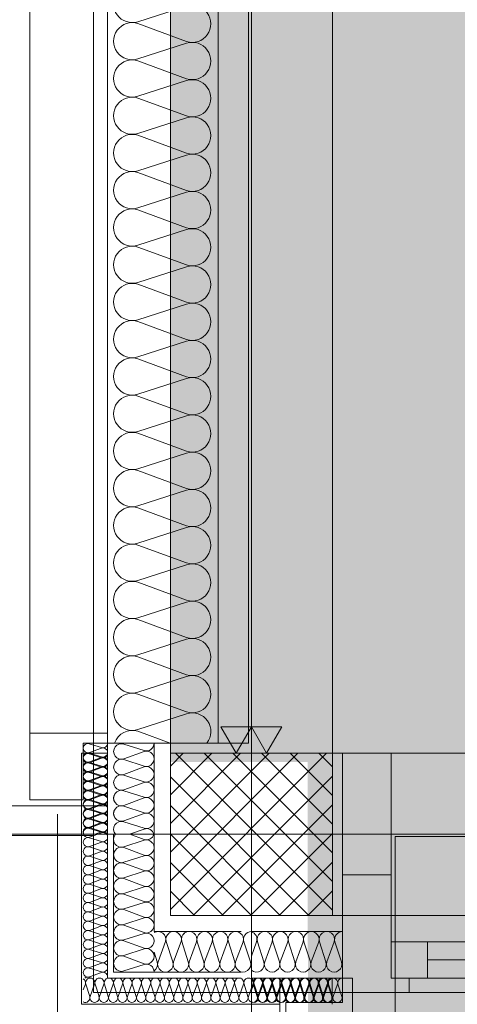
# Model space of a CAD drawing. Extents: x -620 to 300, y 62 to 1112.
# Tile 39 of 71: x 27 to 49, y 376 to 425. Entities that reach past the tile are written whole.
import ezdxf
from ezdxf.lldxf.tags import DXFTag

# ---------------------------------------------------------------- set-up
doc = ezdxf.new("R2010")
doc.units = 0
doc.layers.get('0').update_dxf_attribs({"lineweight": 13})
for name, color, linetype, lineweight, true_color in [('30 -33 Aussenwände- 3 Aussenstützen', 7, 'Continuous', 50, 0x0000dd), ('30 -33 Aussenwände- 7 Fassade_ Elemente', 7, 'Continuous', 9, 0x00aacc), ('30 -35 Decken- 1 Konstruktion-Träger- Stahlbeton', 7, 'grob-A06GA1998I', 13, 0x33aa00), ('70 -72 Beschriftung- 1 Beschriftung allgemein', 7, 'Continuous', 9, 0xff6633), ('70 -72 Beschriftung- 2 Beschriftung Bauteile', 7, 'Continuous', 9, 0x9999ff), ('iwb_Layout BA_Markierung', 7, 'Continuous', 9, 0xbadcdc), ('iwb_Schraffur_Unterzug', 7, 'Continuous', 5, 0xffffcc)]:
    doc.layers.add(name, color=color, linetype=linetype, lineweight=lineweight, true_color=true_color)
doc.layers.add('60- 61 allgemeine Ausstattung- 4 Terrassen', color=7, linetype='Continuous', lineweight=9)
doc.layers.add('70 -71 Achsen- 1 Gebäudeachsen', color=7, linetype='STRICHPUNKT2-A06GA19A8I', lineweight=18)
tags = doc.linetypes.add('grob-A06GA1998I', pattern=[14, 3, -8, 3]).pattern_tags.tags
tags[8:9] = [DXFTag(74, 4), DXFTag(75, 0), DXFTag(340, '0'), DXFTag(46, 0.0), DXFTag(50, 0.0), DXFTag(44, 0.0), DXFTag(45, 0.0)]
tags[6:7] = [DXFTag(74, 4), DXFTag(75, 0), DXFTag(340, '0'), DXFTag(46, 0.0), DXFTag(50, 0.0), DXFTag(44, 0.0), DXFTag(45, 0.0)]
tags[4:5] = [DXFTag(74, 4), DXFTag(75, 0), DXFTag(340, '0'), DXFTag(46, 0.0), DXFTag(50, 0.0), DXFTag(44, 0.0), DXFTag(45, 0.0)]
tags = doc.linetypes.add('STRICHPUNKT2-A06GA19A8I', pattern=[12.7, 6.35, -3.175, 0, -3.175]).pattern_tags.tags
tags[10:11] = [DXFTag(74, 4), DXFTag(75, 0), DXFTag(340, '0'), DXFTag(46, 0.0), DXFTag(50, 0.0), DXFTag(44, 0.0), DXFTag(45, 0.0)]
tags[8:9] = [DXFTag(74, 4), DXFTag(75, 0), DXFTag(340, '0'), DXFTag(46, 0.0), DXFTag(50, 0.0), DXFTag(44, 0.0), DXFTag(45, 0.0)]
tags[6:7] = [DXFTag(74, 4), DXFTag(75, 0), DXFTag(340, '0'), DXFTag(46, 0.0), DXFTag(50, 0.0), DXFTag(44, 0.0), DXFTag(45, 0.0)]
tags[4:5] = [DXFTag(74, 4), DXFTag(75, 0), DXFTag(340, '0'), DXFTag(46, 0.0), DXFTag(50, 0.0), DXFTag(44, 0.0), DXFTag(45, 0.0)]

# ---------------------------------------------------------------- blocks, each defined once
blk = doc.blocks.new('Polygon-A06GA1938I')
at = {"color": 0, "linetype": 'ByBlock', "lineweight": -2, "ltscale": 0.13}
blk.add_solid([(41.663, 86.61), (41.495, 1083.814), (76.501, 86.518), (76.501, 1083.814)], dxfattribs=at)
blk = doc.blocks.new('Referenz-A06GA19C8I')
at = {"layer": '30 -33 Aussenwände- 3 Aussenstützen', "color": 0, "lineweight": -2}
for p, q in [((34.824, 387.972), (35.465, 388.614)), ((34.824, 386.558), (36.879, 388.614)), ((34.824, 385.144), (38.294, 388.614)), ((34.824, 383.729), (39.708, 388.614)), ((34.824, 382.315), (41.122, 388.614)), ((34.824, 380.901), (42.536, 388.614)), ((35.082, 388.614), (42.824, 380.871)), ((36.496, 388.614), (42.824, 382.286)), ((37.91, 388.614), (42.824, 383.7)), ((39.324, 388.614), (42.824, 385.114)), ((40.738, 388.614), (42.824, 386.528)), ((42.153, 388.614), (42.824, 387.943)), ((34.824, 387.457), (41.667, 380.614)), ((35.95, 380.614), (42.824, 387.487)), ((34.824, 386.043), (40.253, 380.614)), ((37.365, 380.614), (42.824, 386.073)), ((38.824, 385.614), (38.824, 383.614)), ((34.824, 384.629), (38.839, 380.614)), ((37.824, 384.614), (39.824, 384.614)), ((38.779, 380.614), (42.824, 384.658)), ((34.824, 383.215), (37.425, 380.614)), ((40.193, 380.614), (42.824, 383.244)), ((34.824, 381.8), (36.011, 380.614)), ((41.607, 380.614), (42.824, 381.83))]:
    blk.add_line(p, q, dxfattribs=at)
at = {"layer": '30 -33 Aussenwände- 3 Aussenstützen', "color": 0, "linetype": 'Continuous', "lineweight": -2, "ltscale": 0.13}
for p, q in [((42.824, 388.614), (34.824, 388.614)), ((34.824, 388.614), (34.824, 380.614)), ((42.824, 380.614), (42.824, 388.614)), ((34.824, 380.614), (42.824, 380.614))]:
    blk.add_line(p, q, dxfattribs=at)
at = {"layer": '30 -33 Aussenwände- 7 Fassade_ Elemente', "color": 0, "linetype": 'Continuous', "lineweight": -2, "ltscale": 0.13}
for p, q in [((31.024, 376.814), (31.024, 601.814)), ((31.724, 384.614), (31.724, 549.614)), ((37.184, 545.114), (37.184, 389.114)), ((38.684, 389.114), (38.684, 545.114)), ((27.884, 389.614), (27.884, 544.614)), ((31.724, 544.614), (31.724, 389.614)), ((33.224, 424.722), (35.624, 425.494)), ((35.624, 423.745), (33.224, 424.632)), ((33.224, 422.884), (35.624, 423.655)), ((35.624, 421.907), (33.224, 422.794)), ((33.224, 421.045), (35.624, 421.817)), ((35.624, 420.068), (33.224, 420.955)), ((33.224, 419.207), (35.624, 419.978)), ((35.624, 418.229), (33.224, 419.117)), ((33.224, 417.368), (35.624, 418.139)), ((35.624, 416.391), (33.224, 417.278)), ((33.224, 415.53), (35.624, 416.301)), ((35.624, 414.552), (33.224, 415.44)), ((33.224, 413.691), (35.624, 414.462)), ((35.624, 412.714), (33.224, 413.601)), ((33.224, 411.853), (35.624, 412.624)), ((35.624, 410.875), (33.224, 411.763)), ((33.224, 410.014), (35.624, 410.785)), ((35.624, 409.037), (33.224, 409.924)), ((33.224, 408.175), (35.624, 408.947)), ((35.624, 407.198), (33.224, 408.085)), ((33.224, 406.337), (35.624, 407.108)), ((35.624, 405.36), (33.224, 406.247)), ((33.224, 404.498), (35.624, 405.27)), ((35.624, 403.521), (33.224, 404.408)), ((33.224, 402.66), (35.624, 403.431)), ((35.624, 401.683), (33.224, 402.57)), ((33.224, 400.821), (35.624, 401.593)), ((35.624, 399.844), (33.224, 400.731)), ((33.224, 398.983), (35.624, 399.754)), ((35.624, 398.006), (33.224, 398.893)), ((33.224, 397.144), (35.624, 397.916)), ((35.624, 396.167), (33.224, 397.054)), ((33.224, 395.306), (35.624, 396.077)), ((35.624, 394.329), (33.224, 395.216)), ((33.224, 393.467), (35.624, 394.239)), ((35.624, 392.49), (33.224, 393.377)), ((33.224, 391.629), (35.624, 392.4)), ((35.624, 390.652), (33.224, 391.539)), ((33.224, 389.79), (35.624, 390.562)), ((31.724, 389.614), (27.884, 389.614)), ((27.884, 386.314), (27.884, 389.614)), ((31.724, 389.614), (31.724, 389.114)), ((33.224, 389.7), (34.81, 389.114)), ((31.724, 389.114), (30.524, 389.114)), ((30.524, 389.114), (30.524, 386.314)), ((31.424, 388.892), (30.823, 389.084)), ((30.824, 388.647), (31.424, 388.869)), ((31.724, 386.014), (31.724, 389.114)), ((31.724, 389.114), (38.684, 389.114)), ((31.724, 389.114), (34.024, 389.114)), ((31.724, 384.614), (31.724, 389.114)), ((33.524, 388.744), (32.524, 389.065)), ((34.024, 389.114), (34.024, 384.614)), ((37.184, 389.114), (34.024, 389.114)), ((30.444, 376.234), (30.444, 388.614)), ((30.444, 388.614), (31.724, 388.614)), ((30.444, 388.614), (31.724, 388.614)), ((31.424, 388.432), (30.824, 388.625)), ((31.424, 388.392), (30.824, 388.585)), ((30.824, 388.187), (31.424, 388.41)), ((30.824, 388.148), (31.424, 388.369)), ((32.524, 388.337), (33.524, 388.707)), ((33.524, 387.978), (32.524, 388.299)), ((43.324, 382.614), (43.324, 388.614)), ((43.324, 388.614), (45.724, 388.614)), ((43.324, 388.614), (43.324, 377.514)), ((74.639, 388.614), (43.324, 388.614)), ((45.724, 388.614), (45.724, 382.614)), ((31.424, 387.973), (30.824, 388.165)), ((31.424, 387.932), (30.824, 388.125)), ((30.824, 387.728), (31.424, 387.95)), ((30.824, 387.688), (31.424, 387.91)), ((32.524, 387.571), (33.524, 387.94)), ((31.425, 387.513), (30.824, 387.705)), ((31.424, 387.473), (30.824, 387.665)), ((30.824, 387.228), (31.424, 387.45)), ((30.825, 387.268), (31.425, 387.49)), ((33.524, 387.212), (32.524, 387.533)), ((31.424, 387.013), (30.824, 387.206)), ((30.824, 386.769), (31.424, 386.99)), ((31.425, 387.053), (30.825, 387.246)), ((30.825, 386.808), (31.425, 387.031)), ((32.524, 386.805), (33.524, 387.174)), ((31.424, 386.553), (30.824, 386.746)), ((30.824, 386.309), (31.424, 386.531)), ((31.425, 386.594), (30.825, 386.786)), ((30.826, 386.349), (31.425, 386.571)), ((33.524, 386.446), (32.524, 386.767)), ((32.524, 386.039), (33.524, 386.408)), ((26.884, 386.014), (31.724, 386.014)), ((30.524, 386.314), (27.884, 386.314)), ((31.424, 386.094), (30.824, 386.287)), ((30.824, 385.849), (31.424, 386.071)), ((31.426, 386.134), (30.826, 386.326)), ((30.826, 385.889), (31.426, 386.111)), ((31.426, 385.674), (30.826, 385.867)), ((33.524, 385.68), (32.524, 386.001)), ((31.424, 385.634), (30.824, 385.827)), ((30.824, 385.39), (31.424, 385.612)), ((30.826, 385.43), (31.426, 385.652)), ((31.426, 385.215), (30.826, 385.407)), ((32.524, 385.273), (33.524, 385.642)), ((38.824, 383.614), (38.824, 385.614)), ((31.424, 385.174), (30.824, 385.367)), ((30.824, 384.93), (31.424, 385.152)), ((31.424, 384.715), (30.824, 384.908)), ((30.827, 384.97), (31.426, 385.192)), ((31.427, 384.755), (30.827, 384.947)), ((33.524, 384.914), (32.524, 385.235)), ((30.824, 384.471), (31.424, 384.692)), ((31.424, 384.255), (30.824, 384.448)), ((31.427, 384.733), (31.105, 384.613)), ((31.724, 377.519), (31.724, 384.614)), ((32.024, 377.818), (32.024, 384.614)), ((33.524, 384.876), (32.813, 384.614)), ((33.524, 384.356), (32.828, 384.614)), ((34.024, 379.817), (34.024, 384.614)), ((37.824, 384.614), (39.824, 384.614)), ((30.824, 384.011), (31.424, 384.233)), ((31.424, 383.796), (30.824, 383.988)), ((33.524, 384.319), (32.524, 383.998)), ((32.524, 383.96), (33.524, 383.59)), ((30.824, 383.551), (31.424, 383.773)), ((31.424, 383.336), (30.824, 383.529)), ((33.524, 383.553), (32.524, 383.232)), ((30.824, 383.092), (31.424, 383.313)), ((31.424, 382.876), (30.824, 383.069)), ((32.524, 383.194), (33.524, 382.824)), ((30.824, 382.632), (31.424, 382.854)), ((31.424, 382.417), (30.824, 382.609)), ((33.524, 382.787), (32.524, 382.465)), ((43.324, 382.614), (43.324, 376.814)), ((45.724, 382.614), (43.324, 382.614)), ((43.324, 382.614), (43.324, 376.814)), ((45.724, 382.614), (43.324, 382.614)), ((45.724, 377.514), (45.724, 382.614)), ((45.724, 377.514), (45.724, 382.614)), ((30.824, 382.172), (31.424, 382.394)), ((31.424, 381.957), (30.824, 382.15)), ((32.524, 382.428), (33.524, 382.058)), ((33.524, 382.021), (32.524, 381.699)), ((30.824, 381.713), (31.424, 381.935)), ((31.424, 381.497), (30.824, 381.69)), ((32.524, 381.662), (33.524, 381.292)), ((30.824, 381.253), (31.424, 381.475)), ((31.424, 381.038), (30.824, 381.231)), ((30.824, 380.793), (31.424, 381.015)), ((33.524, 381.255), (32.524, 380.933)), ((31.424, 380.578), (30.824, 380.771)), ((30.824, 380.334), (31.424, 380.556)), ((32.524, 380.896), (33.524, 380.526)), ((31.424, 380.118), (30.824, 380.311)), ((30.824, 379.874), (31.424, 380.096)), ((33.524, 380.489), (32.524, 380.167)), ((32.524, 380.13), (33.524, 379.76)), ((31.424, 379.659), (30.824, 379.852)), ((30.824, 379.415), (31.424, 379.636)), ((33.524, 379.723), (32.524, 379.401)), ((38.324, 379.814), (34.024, 379.817)), ((43.324, 379.814), (38.824, 379.814)), ((43.324, 377.514), (43.324, 379.814)), ((31.424, 379.199), (30.824, 379.392)), ((30.824, 378.955), (31.424, 379.177)), ((32.524, 379.364), (33.524, 378.994)), ((34.216, 378.317), (34.587, 379.316)), ((34.624, 379.316), (34.945, 378.316)), ((34.982, 378.316), (35.353, 379.316)), ((35.39, 379.316), (35.711, 378.316)), ((35.748, 378.316), (36.119, 379.315)), ((36.156, 379.315), (36.477, 378.315)), ((36.514, 378.315), (36.885, 379.315)), ((36.922, 379.315), (37.243, 378.314)), ((37.281, 378.314), (37.651, 379.314)), ((37.688, 379.314), (38.009, 378.314)), ((38.047, 378.314), (38.417, 379.314)), ((38.454, 379.314), (38.775, 378.313)), ((39.086, 379.314), (38.824, 378.603)), ((39.124, 379.314), (39.445, 378.314)), ((39.483, 378.314), (39.852, 379.314)), ((39.89, 379.314), (40.211, 378.314)), ((40.249, 378.314), (40.618, 379.314)), ((40.656, 379.314), (40.977, 378.314)), ((41.015, 378.314), (41.385, 379.314)), ((41.422, 379.314), (41.743, 378.314)), ((41.781, 378.314), (42.151, 379.314)), ((42.188, 379.314), (42.509, 378.314)), ((42.547, 378.314), (42.917, 379.314)), ((42.954, 379.314), (43.275, 378.314)), ((45.724, 377.514), (45.724, 379.314)), ((45.724, 377.514), (45.724, 379.314)), ((45.724, 379.314), (47.524, 379.314)), ((45.724, 379.314), (70.124, 379.314)), ((47.524, 379.314), (47.524, 377.514)), ((31.424, 378.74), (30.824, 378.932)), ((30.824, 378.495), (31.424, 378.717)), ((33.524, 378.957), (32.524, 378.635)), ((32.524, 378.598), (33.524, 378.228)), ((34.023, 378.803), (34.179, 378.317)), ((31.424, 378.28), (30.824, 378.473)), ((30.824, 378.036), (31.424, 378.257)), ((33.524, 378.191), (32.524, 377.869)), ((68.524, 378.414), (47.524, 378.414)), ((31.424, 377.82), (30.824, 378.013)), ((30.824, 377.576), (31.424, 377.798)), ((38.322, 377.814), (32.024, 377.818)), ((30.626, 377.217), (30.524, 376.941)), ((30.648, 377.217), (30.841, 376.617)), ((30.948, 377.514), (30.824, 377.554)), ((30.864, 376.617), (31.085, 377.217)), ((31.108, 377.217), (31.301, 376.617)), ((31.323, 376.617), (31.545, 377.217)), ((31.567, 377.217), (31.76, 376.617)), ((38.322, 377.514), (31.724, 377.519)), ((31.783, 376.617), (32.005, 377.217)), ((32.027, 377.217), (32.22, 376.617)), ((32.242, 376.617), (32.464, 377.217)), ((32.487, 377.217), (32.68, 376.617)), ((32.702, 376.617), (32.924, 377.217)), ((32.946, 377.217), (33.139, 376.617)), ((33.162, 376.617), (33.384, 377.217)), ((33.406, 377.217), (33.599, 376.617)), ((33.621, 376.617), (33.843, 377.217)), ((33.866, 377.217), (34.058, 376.617)), ((34.081, 376.617), (34.303, 377.217)), ((34.325, 377.217), (34.518, 376.617)), ((34.541, 376.617), (34.762, 377.217)), ((34.785, 377.217), (34.978, 376.617)), ((35, 376.617), (35.222, 377.217)), ((35.245, 377.217), (35.437, 376.617)), ((35.46, 376.617), (35.682, 377.217)), ((35.704, 377.217), (35.897, 376.617)), ((35.92, 376.617), (36.141, 377.217)), ((36.164, 377.217), (36.357, 376.617)), ((36.379, 376.617), (36.601, 377.217)), ((36.623, 377.217), (36.816, 376.617)), ((36.839, 376.617), (37.061, 377.217)), ((37.083, 377.217), (37.276, 376.617)), ((37.298, 376.617), (37.52, 377.217)), ((37.543, 377.217), (37.736, 376.617)), ((37.758, 376.617), (37.98, 377.217)), ((38.002, 377.217), (38.195, 376.617)), ((38.218, 376.617), (38.439, 377.217)), ((38.462, 377.217), (38.655, 376.617)), ((38.677, 376.617), (38.899, 377.217)), ((38.943, 377.217), (38.823, 376.895)), ((38.824, 377.514), (43.324, 377.514)), ((38.922, 377.217), (39.114, 376.617)), ((38.965, 377.217), (39.158, 376.617)), ((39.137, 376.617), (39.359, 377.217)), ((39.18, 376.616), (39.402, 377.216)), ((39.381, 377.217), (39.574, 376.617)), ((39.425, 377.216), (39.617, 376.616)), ((39.597, 376.617), (39.818, 377.217)), ((39.64, 376.616), (39.862, 377.216)), ((39.841, 377.217), (40.034, 376.617)), ((39.884, 377.216), (40.077, 376.616)), ((40.056, 376.617), (40.278, 377.217)), ((40.099, 376.616), (40.322, 377.216)), ((43.324, 377.514), (40.224, 377.514)), ((40.224, 377.514), (40.224, 372.674)), ((40.301, 377.217), (40.493, 376.617)), ((40.344, 377.216), (40.536, 376.615)), ((40.516, 376.617), (40.738, 377.217)), ((40.559, 376.615), (40.781, 377.215)), ((40.76, 377.217), (40.953, 376.617)), ((40.804, 377.215), (40.996, 376.615)), ((40.975, 376.617), (41.197, 377.217)), ((41.019, 376.615), (41.241, 377.215)), ((41.22, 377.217), (41.413, 376.617)), ((41.263, 377.215), (41.456, 376.615)), ((41.435, 376.617), (41.657, 377.217)), ((41.478, 376.615), (41.7, 377.215)), ((41.679, 377.217), (41.872, 376.617)), ((41.723, 377.215), (41.915, 376.614)), ((41.895, 376.617), (42.117, 377.217)), ((41.938, 376.614), (42.16, 377.214)), ((42.139, 377.217), (42.332, 376.617)), ((42.183, 377.214), (42.375, 376.614)), ((42.354, 376.617), (42.576, 377.217)), ((42.397, 376.614), (42.62, 377.214)), ((42.599, 377.217), (42.791, 376.617)), ((42.642, 377.214), (42.835, 376.614)), ((42.82, 377.517), (42.82, 376.237)), ((42.857, 376.614), (43.079, 377.214)), ((43.102, 377.213), (43.294, 376.613)), ((43.324, 377.514), (43.324, 376.314)), ((43.824, 377.514), (43.324, 377.514)), ((43.824, 373.674), (43.824, 377.514)), ((46.624, 377.514), (45.724, 377.514)), ((70.124, 377.514), (45.724, 377.514)), ((47.524, 377.514), (45.724, 377.514)), ((46.624, 377.514), (45.724, 377.514)), ((46.624, 376.814), (46.624, 377.514)), ((46.624, 376.814), (46.624, 377.514)), ((74.639, 376.814), (31.024, 376.814)), ((43.324, 376.814), (46.624, 376.814)), ((43.324, 376.814), (46.624, 376.814)), ((40.224, 376.234), (30.444, 376.234)), ((43.324, 376.314), (40.524, 376.314)), ((40.524, 376.314), (40.524, 373.674))]:
    blk.add_line(p, q, dxfattribs=at)
at = {"layer": '30 -33 Aussenwände- 7 Fassade_ Elemente', "color": 0, "lineweight": -2}
for p, q in [((70.124, 384.514), (45.924, 384.514)), ((45.924, 384.514), (45.924, 379.314)), ((47.524, 379.314), (45.924, 379.314)), ((45.924, 379.314), (45.924, 377.514)), ((47.524, 379.314), (47.524, 377.514)), ((47.524, 379.314), (68.524, 379.314)), ((47.524, 378.414), (68.524, 378.414)), ((45.924, 375.514), (45.924, 377.514)), ((45.924, 377.514), (47.524, 377.514)), ((68.524, 377.514), (47.524, 377.514))]:
    blk.add_line(p, q, dxfattribs=at)
at = {"layer": '30 -33 Aussenwände- 7 Fassade_ Elemente', "color": 0, "linetype": 'Continuous', "lineweight": -2, "ltscale": 0.13}
for centre, major_axis, end_param in [((32.942, 425.597), (0.282, 0.874), 3.764652), ((35.906, 424.619), (-0.282, -0.874), 3.765224), ((32.942, 423.758), (0.282, 0.874), 3.764652), ((35.906, 422.781), (-0.282, -0.874), 3.765224), ((32.942, 421.919), (0.282, 0.874), 3.764652), ((35.906, 420.942), (-0.282, -0.874), 3.765224), ((32.942, 420.081), (0.282, 0.874), 3.764652), ((35.906, 419.104), (-0.282, -0.874), 3.765224), ((32.942, 418.242), (0.282, 0.874), 3.764652), ((35.906, 417.265), (-0.282, -0.874), 3.765224), ((32.942, 416.404), (0.282, 0.874), 3.764652), ((35.906, 415.427), (-0.282, -0.874), 3.765224), ((32.942, 414.565), (0.282, 0.874), 3.764652), ((35.906, 413.588), (-0.282, -0.874), 3.765224), ((32.942, 412.727), (0.282, 0.874), 3.764652), ((35.906, 411.75), (-0.282, -0.874), 3.765224), ((32.942, 410.888), (0.282, 0.874), 3.764652), ((35.906, 409.911), (-0.282, -0.874), 3.765224), ((32.942, 409.05), (0.282, 0.874), 3.764652), ((35.906, 408.073), (-0.282, -0.874), 3.765224), ((32.942, 407.211), (0.282, 0.874), 3.764652), ((35.906, 406.234), (-0.282, -0.874), 3.765224), ((32.942, 405.373), (0.282, 0.874), 3.764652), ((35.906, 404.395), (-0.282, -0.874), 3.765224), ((32.942, 403.534), (0.282, 0.874), 3.764652), ((35.906, 402.557), (-0.282, -0.874), 3.765224), ((32.942, 401.696), (0.282, 0.874), 3.764652), ((35.906, 400.718), (-0.282, -0.874), 3.765224), ((32.942, 399.857), (0.282, 0.874), 3.764652), ((35.906, 398.88), (-0.282, -0.874), 3.765224), ((32.942, 398.019), (0.282, 0.874), 3.764652), ((35.906, 397.041), (-0.282, -0.874), 3.765224), ((32.942, 396.18), (0.282, 0.874), 3.764652), ((35.906, 395.203), (-0.282, -0.874), 3.765224), ((32.942, 394.342), (0.282, 0.874), 3.764652), ((32.942, 394.342), (0.282, 0.874), 1.254884), ((32.942, 394.342), (-0.744, 0.539), 1.254884), ((35.906, 393.364), (-0.282, -0.874), 3.765224), ((35.906, 393.364), (0.744, 0.539), 1.255075), ((32.942, 394.342), (-0.744, -0.539), 1.254884), ((35.906, 393.364), (0.744, -0.539), 1.255075), ((32.942, 392.503), (0.282, 0.874), 3.764652), ((32.942, 392.503), (0.282, 0.874), 1.254884), ((32.942, 392.503), (-0.744, 0.539), 1.254884), ((35.906, 393.364), (-0.282, -0.874), 1.255075), ((35.906, 391.526), (-0.282, -0.874), 3.765224), ((35.906, 391.526), (0.744, 0.539), 1.255075), ((32.942, 392.503), (-0.744, -0.539), 1.254884), ((35.906, 391.526), (0.744, -0.539), 1.255075), ((32.942, 390.664), (0.282, 0.874), 1.254884), ((32.942, 390.664), (-0.744, 0.539), 1.254884), ((35.906, 391.526), (-0.282, -0.874), 1.255075), ((35.906, 389.687), (0.717, -0.574), 2.557098), ((32.942, 388.826), (0.282, 0.874), 1.563745), ((32.942, 390.664), (-0.744, -0.539), 1.254884), ((30.753, 388.866), (0.07, 0.219), 3.765224), ((31.494, 389.11), (-0.07, -0.219), 1.896254), ((31.494, 388.651), (-0.07, -0.219), 3.764652), ((32.406, 388.701), (0.117, 0.364), 3.765224), ((33.641, 389.108), (-0.117, -0.364), 1.896254), ((30.754, 388.406), (0.07, 0.219), 3.765224), ((30.753, 388.366), (0.07, 0.219), 3.765224), ((31.494, 388.61), (-0.07, -0.219), 1.896254), ((31.494, 388.191), (-0.07, -0.219), 3.764652), ((31.494, 388.151), (-0.07, -0.219), 3.764652), ((32.406, 387.935), (0.117, 0.364), 3.765224), ((33.641, 388.342), (-0.117, -0.364), 3.764652), ((30.753, 387.906), (0.07, 0.219), 3.765224), ((30.754, 387.946), (0.07, 0.219), 3.765224), ((31.495, 387.732), (-0.07, -0.219), 3.764652), ((31.494, 387.691), (-0.07, -0.219), 3.764652), ((33.641, 387.576), (-0.117, -0.364), 3.764652), ((30.753, 387.447), (0.07, 0.219), 3.765224), ((30.754, 387.487), (0.07, 0.219), 3.765224), ((31.494, 387.232), (-0.07, -0.219), 3.764652), ((31.495, 387.272), (-0.07, -0.219), 3.764652), ((32.406, 387.169), (0.117, 0.364), 3.765224), ((30.753, 386.987), (0.07, 0.219), 3.765224), ((30.755, 387.027), (0.07, 0.219), 3.765224), ((31.494, 386.772), (-0.07, -0.219), 3.764652), ((31.496, 386.812), (-0.07, -0.219), 3.764652), ((33.641, 386.81), (-0.117, -0.364), 3.764652), ((33.641, 386.81), (0.31, 0.225), 1.254884), ((33.641, 386.81), (0.31, -0.225), 1.254884), ((30.753, 386.528), (0.07, 0.219), 3.765224), ((30.755, 386.567), (0.07, 0.219), 3.765224), ((30.755, 386.108), (0.07, 0.219), 3.765224), ((31.494, 386.312), (-0.07, -0.219), 3.764652), ((31.496, 386.353), (-0.07, -0.219), 3.764652), ((32.406, 386.403), (0.117, 0.364), 3.765224), ((32.406, 386.403), (-0.31, 0.225), 1.255075), ((32.406, 386.403), (0.117, 0.364), 1.255075), ((33.641, 386.81), (-0.117, -0.364), 1.254884), ((33.641, 386.044), (0.31, 0.225), 1.254884), ((33.641, 386.044), (-0.117, -0.364), 3.764652), ((30.753, 386.068), (0.07, 0.219), 3.765224), ((30.756, 385.648), (0.07, 0.219), 3.765224), ((30.756, 385.648), (0.07, 0.219), 1.255075), ((31.494, 385.853), (-0.07, -0.219), 3.764652), ((31.496, 385.893), (-0.07, -0.219), 3.764652), ((31.496, 385.893), (0.186, 0.135), 1.254884), ((31.496, 385.893), (0.186, -0.135), 1.254884), ((32.406, 385.637), (0.117, 0.364), 3.765224), ((32.406, 385.637), (-0.31, 0.225), 1.255075), ((32.406, 386.403), (-0.31, -0.225), 1.255075), ((32.406, 385.637), (0.117, 0.364), 1.255075), ((33.641, 386.044), (0.31, -0.225), 1.254884), ((30.753, 385.608), (0.07, 0.219), 3.765224), ((30.753, 385.149), (0.07, 0.219), 3.765224), ((30.756, 385.648), (-0.186, 0.135), 1.255075), ((30.756, 385.188), (0.07, 0.219), 3.765224), ((30.756, 385.648), (-0.186, -0.135), 1.255075), ((30.756, 385.188), (0.07, 0.219), 1.255075), ((31.494, 385.393), (-0.07, -0.219), 3.764652), ((31.496, 385.893), (-0.07, -0.219), 1.254884), ((31.497, 385.433), (-0.07, -0.219), 3.764652), ((31.497, 385.433), (0.186, 0.135), 1.254884), ((31.497, 385.433), (0.186, -0.135), 1.254884), ((32.406, 385.637), (-0.31, -0.225), 1.255075), ((33.641, 386.044), (-0.117, -0.364), 1.254884), ((33.641, 385.278), (0.31, 0.225), 1.254884), ((33.641, 385.278), (0.31, -0.225), 1.254884), ((30.753, 384.689), (0.07, 0.219), 3.765224), ((30.756, 384.729), (0.07, 0.219), 2.411197), ((30.756, 385.188), (-0.186, 0.135), 1.255075), ((30.756, 385.188), (-0.186, -0.135), 1.255075), ((31.494, 384.933), (-0.07, -0.219), 3.764652), ((31.497, 385.433), (-0.07, -0.219), 1.254884), ((31.497, 384.974), (0.186, 0.135), 1.254884), ((31.497, 384.974), (0.186, -0.135), 1.254884), ((32.406, 384.871), (0.117, 0.364), 2.619647), ((33.641, 385.278), (-0.117, -0.364), 1.254884), ((33.641, 384.512), (0.369, 0.102), 1.613483), ((30.753, 384.229), (0.07, 0.219), 3.765224), ((31.494, 384.474), (-0.07, -0.219), 3.764652), ((31.497, 384.974), (-0.07, -0.219), 1.254884), ((31.497, 384.514), (0.207, 0.1), 1.434048), ((32.406, 384.362), (-0.288, 0.252), 2.600578), ((33.641, 384.721), (-0.117, -0.364), 1.598679), ((30.753, 383.77), (0.07, 0.219), 3.765224), ((31.494, 384.014), (-0.07, -0.219), 3.764652), ((32.406, 383.596), (0.117, 0.364), 3.765224), ((32.406, 383.596), (0.117, 0.364), 1.255075), ((33.641, 383.955), (0.31, 0.225), 1.254884), ((33.641, 383.955), (0.31, -0.225), 1.254884), ((30.753, 383.31), (0.07, 0.219), 3.765224), ((31.494, 383.554), (-0.07, -0.219), 3.764652), ((32.406, 383.596), (-0.31, 0.225), 1.255075), ((33.641, 383.955), (-0.117, -0.364), 1.254884), ((33.641, 383.189), (0.31, 0.225), 1.254884), ((33.641, 383.189), (-0.117, -0.364), 3.764652), ((30.753, 382.851), (0.07, 0.219), 3.765224), ((31.494, 383.095), (-0.07, -0.219), 3.764652), ((32.406, 382.83), (0.117, 0.364), 3.765224), ((32.406, 382.83), (-0.31, 0.225), 1.255075), ((32.406, 383.596), (-0.31, -0.225), 1.255075), ((32.406, 382.83), (0.117, 0.364), 1.255075), ((33.641, 383.189), (-0.117, -0.364), 1.254884), ((33.641, 383.189), (0.31, -0.225), 1.254884), ((30.753, 382.391), (0.07, 0.219), 3.765224), ((31.494, 382.635), (-0.07, -0.219), 3.764652), ((32.406, 382.064), (0.117, 0.364), 3.765224), ((32.406, 382.83), (-0.31, -0.225), 1.255075), ((33.641, 382.423), (-0.117, -0.364), 3.764652), ((33.641, 382.423), (0.31, 0.225), 1.254884), ((33.641, 382.423), (0.31, -0.225), 1.254884), ((30.753, 381.931), (0.07, 0.219), 3.765224), ((31.494, 382.176), (-0.07, -0.219), 3.764652), ((33.641, 382.423), (-0.117, -0.364), 1.254884), ((33.641, 381.657), (-0.117, -0.364), 3.764652), ((30.753, 381.472), (0.07, 0.219), 3.765224), ((31.494, 381.716), (-0.07, -0.219), 3.764652), ((31.494, 381.256), (-0.07, -0.219), 3.764652), ((32.406, 381.298), (0.117, 0.364), 3.765224), ((30.753, 381.012), (0.07, 0.219), 3.765224), ((31.494, 380.797), (-0.07, -0.219), 3.764652), ((33.641, 380.89), (-0.117, -0.364), 3.764652), ((30.753, 380.552), (0.07, 0.219), 3.765224), ((31.494, 380.337), (-0.07, -0.219), 3.764652), ((32.406, 380.532), (0.117, 0.364), 3.765224), ((33.641, 380.124), (-0.117, -0.364), 3.764652), ((30.753, 380.093), (0.07, 0.219), 3.765224), ((31.494, 379.877), (-0.07, -0.219), 3.764652), ((32.406, 379.766), (0.117, 0.364), 3.765224), ((30.753, 379.633), (0.07, 0.219), 3.765224), ((31.494, 379.418), (-0.07, -0.219), 3.764652), ((33.641, 379.358), (-0.117, -0.364), 3.764652), ((34.223, 379.434), (0.364, -0.118), 2.429518), ((34.989, 379.433), (-0.224, 0.31), 1.254884), ((34.989, 379.433), (0.225, 0.31), 1.254884), ((34.989, 379.433), (0.364, -0.118), 1.254884), ((35.755, 379.433), (0.364, -0.118), 3.764652), ((35.755, 379.433), (-0.224, 0.31), 1.254884), ((35.755, 379.433), (0.225, 0.31), 1.254884), ((35.755, 379.433), (0.364, -0.118), 1.254884), ((36.521, 379.432), (0.364, -0.118), 3.764652), ((36.521, 379.432), (-0.224, 0.31), 1.254884), ((36.521, 379.432), (0.225, 0.31), 1.254884), ((36.521, 379.432), (0.364, -0.118), 1.254884), ((37.287, 379.432), (0.364, -0.118), 3.764652), ((38.053, 379.431), (0.364, -0.118), 3.764652), ((38.819, 379.431), (0.006, 0.383), 1.896254), ((38.722, 379.431), (0.364, -0.117), 1.613483), ((39.488, 379.431), (-0.225, 0.31), 1.254884), ((39.488, 379.431), (0.225, 0.31), 1.254884), ((39.488, 379.431), (0.364, -0.117), 1.254884), ((40.254, 379.431), (0.364, -0.117), 3.764652), ((40.254, 379.431), (-0.225, 0.31), 1.254884), ((40.254, 379.431), (0.225, 0.31), 1.254884), ((40.254, 379.431), (0.364, -0.117), 1.254884), ((41.02, 379.431), (0.364, -0.117), 3.764652), ((41.02, 379.431), (-0.225, 0.31), 1.254884), ((41.02, 379.431), (0.225, 0.31), 1.254884), ((41.02, 379.431), (0.364, -0.117), 1.254884), ((41.786, 379.431), (0.364, -0.117), 3.764652), ((42.552, 379.431), (0.364, -0.117), 3.764652), ((43.318, 379.431), (0.005, 0.383), 1.896254), ((30.753, 379.173), (0.07, 0.219), 3.765224), ((31.494, 378.958), (-0.07, -0.219), 3.764652), ((31.494, 378.958), (0.186, 0.135), 1.254884), ((31.494, 378.958), (0.186, -0.135), 1.254884), ((32.406, 378.999), (0.117, 0.364), 3.765224), ((30.753, 378.714), (0.07, 0.219), 3.765224), ((30.753, 378.714), (-0.186, 0.135), 1.255075), ((30.753, 378.714), (0.07, 0.219), 1.255075), ((30.753, 378.714), (-0.186, -0.135), 1.255075), ((31.494, 378.958), (-0.07, -0.219), 1.254884), ((31.494, 378.499), (0.186, 0.135), 1.254884), ((31.494, 378.499), (-0.07, -0.219), 3.764652), ((31.494, 378.499), (0.186, -0.135), 1.254884), ((32.406, 378.233), (0.117, 0.364), 3.765224), ((33.641, 378.592), (-0.117, -0.364), 3.764652), ((30.753, 378.254), (0.07, 0.219), 3.765224), ((30.753, 378.254), (-0.186, 0.135), 1.255075), ((30.753, 378.254), (0.07, 0.219), 1.255075), ((30.753, 378.254), (-0.186, -0.135), 1.255075), ((31.494, 378.499), (-0.07, -0.219), 1.254884), ((31.494, 378.039), (0.186, 0.135), 1.254884), ((31.494, 378.039), (0.186, -0.135), 1.254884), ((33.641, 377.826), (0.383, -0.005), 1.896254), ((33.814, 378.2), (0.208, -0.321), 1.307885), ((34.58, 378.199), (-0.364, 0.118), 1.255075), ((34.58, 378.199), (0.224, -0.31), 1.255075), ((35.347, 378.198), (-0.364, 0.118), 3.765224), ((35.347, 378.198), (-0.364, 0.118), 1.255075), ((35.347, 378.198), (0.224, -0.31), 1.255075), ((36.113, 378.198), (-0.364, 0.118), 3.765224), ((36.113, 378.198), (-0.364, 0.118), 1.255075), ((36.113, 378.198), (0.224, -0.31), 1.255075), ((36.879, 378.197), (-0.364, 0.118), 3.765224), ((37.645, 378.197), (-0.364, 0.118), 3.765224), ((38.411, 378.196), (-0.364, 0.118), 3.765224), ((39.081, 378.196), (-0.257, -0.283), 2.619647), ((39.847, 378.196), (-0.364, 0.117), 3.765224), ((39.847, 378.196), (-0.364, 0.117), 1.255075), ((39.847, 378.196), (0.225, -0.31), 1.255075), ((40.613, 378.196), (-0.364, 0.117), 3.765224), ((40.613, 378.196), (-0.364, 0.117), 1.255075), ((40.613, 378.196), (0.225, -0.31), 1.255075), ((41.379, 378.196), (-0.364, 0.117), 3.765224), ((42.145, 378.196), (-0.364, 0.117), 3.765224), ((42.911, 378.196), (-0.364, 0.117), 3.765224), ((30.753, 377.795), (-0.186, 0.135), 1.255075), ((30.753, 377.795), (0.07, 0.219), 1.255075), ((30.753, 377.795), (-0.186, -0.135), 1.255075), ((31.494, 378.039), (-0.07, -0.219), 1.254884), ((31.494, 377.579), (0.22, -0.066), 2.172087), ((34.58, 378.199), (-0.225, -0.31), 1.255075), ((35.347, 378.198), (-0.225, -0.31), 1.255075), ((36.113, 378.198), (-0.225, -0.31), 1.255075), ((39.847, 378.196), (-0.225, -0.31), 1.255075), ((40.613, 378.196), (-0.225, -0.31), 1.255075), ((30.407, 377.287), (0.219, -0.07), 1.349822), ((30.753, 377.335), (0.07, 0.219), 0.990893), ((30.867, 377.287), (-0.135, 0.186), 1.254884), ((30.867, 377.287), (0.135, 0.186), 1.254884), ((30.867, 377.287), (0.219, -0.07), 1.254884), ((31.326, 377.287), (0.219, -0.07), 3.764652), ((31.326, 377.287), (-0.135, 0.186), 1.254884), ((31.326, 377.287), (0.135, 0.186), 1.254884), ((31.326, 377.287), (0.219, -0.07), 1.254884), ((31.786, 377.287), (0.219, -0.07), 3.764652), ((31.786, 377.287), (-0.135, 0.186), 1.254884), ((31.786, 377.287), (0.135, 0.186), 1.254884), ((31.786, 377.287), (0.219, -0.07), 1.254884), ((32.246, 377.287), (0.219, -0.07), 3.764652), ((32.705, 377.287), (0.219, -0.07), 3.764652), ((33.165, 377.287), (0.219, -0.07), 3.764652), ((33.625, 377.287), (0.219, -0.07), 3.764652), ((34.084, 377.287), (0.219, -0.07), 3.764652), ((34.544, 377.287), (0.219, -0.07), 3.764652), ((35.003, 377.287), (0.219, -0.07), 3.764652), ((35.463, 377.287), (0.219, -0.07), 3.764652), ((35.923, 377.287), (0.219, -0.07), 3.764652), ((36.382, 377.287), (0.219, -0.07), 3.764652), ((36.842, 377.287), (0.219, -0.07), 3.764652), ((37.302, 377.287), (0.219, -0.07), 3.764652), ((37.761, 377.287), (0.219, -0.07), 3.764652), ((38.221, 377.287), (0.219, -0.07), 3.764652), ((38.681, 377.287), (0.219, -0.07), 3.764652), ((38.724, 377.287), (0.219, -0.071), 1.434048), ((39.14, 377.287), (0.219, -0.07), 3.764652), ((39.184, 377.287), (-0.135, 0.186), 1.254884), ((39.184, 377.287), (0.135, 0.186), 1.254884), ((39.184, 377.287), (0.219, -0.071), 1.254884), ((39.6, 377.287), (0.219, -0.07), 3.764652), ((39.643, 377.287), (0.219, -0.071), 3.764652), ((39.643, 377.287), (-0.135, 0.186), 1.254884), ((39.643, 377.287), (0.135, 0.186), 1.254884), ((39.643, 377.287), (0.219, -0.071), 1.254884), ((40.059, 377.287), (0.219, -0.07), 3.764652), ((40.103, 377.286), (0.219, -0.071), 3.764652), ((40.103, 377.286), (-0.135, 0.186), 1.254884), ((40.103, 377.286), (0.135, 0.186), 1.254884), ((40.103, 377.286), (0.219, -0.071), 1.254884), ((40.519, 377.287), (0.219, -0.07), 3.764652), ((40.563, 377.286), (0.219, -0.071), 3.764652), ((40.979, 377.287), (0.219, -0.07), 3.764652), ((41.022, 377.285), (0.219, -0.071), 3.764652), ((41.438, 377.287), (0.219, -0.07), 3.764652), ((41.482, 377.285), (0.219, -0.071), 3.764652), ((41.898, 377.287), (0.219, -0.07), 3.764652), ((41.942, 377.285), (0.219, -0.071), 3.764652), ((42.358, 377.287), (0.219, -0.07), 3.764652), ((42.401, 377.284), (0.219, -0.071), 3.764652), ((42.817, 377.287), (0.003, 0.23), 1.896254), ((42.861, 377.284), (0.219, -0.071), 3.764652), ((43.32, 377.284), (0.003, 0.23), 1.896254), ((30.622, 376.546), (-0.099, -0.207), 2.32715), ((31.082, 376.546), (-0.219, 0.07), 3.765224), ((31.082, 376.546), (-0.219, 0.07), 1.255075), ((31.082, 376.546), (-0.135, -0.186), 1.255075), ((31.082, 376.546), (0.135, -0.186), 1.255075), ((31.542, 376.546), (-0.219, 0.07), 1.255075), ((31.542, 376.546), (-0.219, 0.07), 3.765224), ((31.542, 376.546), (-0.135, -0.186), 1.255075), ((31.542, 376.546), (0.135, -0.186), 1.255075), ((32.001, 376.546), (-0.219, 0.07), 3.765224), ((32.461, 376.546), (-0.219, 0.07), 3.765224), ((32.921, 376.546), (-0.219, 0.07), 3.765224), ((33.38, 376.546), (-0.219, 0.07), 3.765224), ((33.84, 376.546), (-0.219, 0.07), 3.765224), ((34.3, 376.546), (-0.219, 0.07), 3.765224), ((34.759, 376.546), (-0.219, 0.07), 3.765224), ((35.219, 376.546), (-0.219, 0.07), 3.765224), ((35.678, 376.546), (-0.219, 0.07), 3.765224), ((36.138, 376.546), (-0.219, 0.07), 3.765224), ((36.598, 376.546), (-0.219, 0.07), 3.765224), ((37.057, 376.546), (-0.219, 0.07), 3.765224), ((37.517, 376.546), (-0.219, 0.07), 3.765224), ((37.977, 376.546), (-0.219, 0.07), 3.765224), ((38.436, 376.546), (-0.219, 0.07), 3.765224), ((38.896, 376.546), (-0.219, 0.07), 3.765224), ((38.939, 376.546), (-0.116, -0.198), 2.411197), ((39.356, 376.546), (-0.219, 0.07), 3.765224), ((39.399, 376.546), (-0.219, 0.071), 1.255075), ((39.399, 376.546), (-0.219, 0.071), 3.765224), ((39.399, 376.546), (-0.135, -0.186), 1.255075), ((39.399, 376.546), (0.135, -0.186), 1.255075), ((39.815, 376.546), (-0.219, 0.07), 3.765224), ((39.858, 376.546), (-0.219, 0.071), 1.255075), ((39.858, 376.546), (-0.219, 0.071), 3.765224), ((39.858, 376.546), (-0.135, -0.186), 1.255075), ((39.858, 376.546), (0.135, -0.186), 1.255075), ((40.275, 376.546), (-0.219, 0.07), 3.765224), ((40.318, 376.545), (-0.219, 0.071), 3.765224), ((40.734, 376.546), (-0.219, 0.07), 3.765224), ((40.777, 376.545), (-0.219, 0.071), 3.765224), ((41.194, 376.546), (-0.219, 0.07), 3.765224), ((41.237, 376.544), (-0.219, 0.071), 3.765224), ((41.654, 376.546), (-0.219, 0.07), 3.765224), ((41.697, 376.544), (-0.219, 0.071), 3.765224), ((42.113, 376.546), (-0.219, 0.07), 3.765224), ((42.156, 376.544), (-0.219, 0.071), 3.765224), ((42.573, 376.546), (-0.219, 0.07), 3.765224), ((42.616, 376.543), (-0.219, 0.071), 3.765224), ((43.076, 376.543), (-0.219, 0.071), 3.765224)]:
    blk.add_ellipse(centre, major_axis=major_axis, ratio=1, start_param=0, end_param=end_param, dxfattribs=at)
at = {"layer": '30 -35 Decken- 1 Konstruktion-Träger- Stahlbeton', "color": 0, "lineweight": -2}
for p, q in [((34.824, 388.614), (34.824, 605.614)), ((42.824, 388.614), (42.824, 605.614)), ((42.824, 388.614), (74.639, 388.614)), ((42.824, 380.614), (74.639, 380.614))]:
    blk.add_line(p, q, dxfattribs=at)
at = {"layer": '30 -35 Decken- 1 Konstruktion-Träger- Stahlbeton', "color": 0, "linetype": 'Continuous', "lineweight": -2, "ltscale": 0.13}
for p, q in [((34.824, 388.614), (42.824, 388.614)), ((42.824, 388.614), (42.824, 380.614))]:
    blk.add_line(p, q, dxfattribs=at)
at = {"layer": '60- 61 allgemeine Ausstattung- 4 Terrassen', "color": 0, "lineweight": -2}
for p, q in [((29.244, 214.014), (29.244, 385.614)), ((-234.726, 384.554), (31.024, 384.554))]:
    blk.add_line(p, q, dxfattribs=at)
at = {"layer": '70 -71 Achsen- 1 Gebäudeachsen', "color": 0, "linetype": 'STRICHPUNKT2-A06GA19A8I', "lineweight": -2, "ltscale": 0.13}
for p, q in [((38.824, 1084.554), (38.824, 85.114)), ((-539.606, 384.614), (74.639, 384.614))]:
    blk.add_line(p, q, dxfattribs=at)
at = {"layer": '70 -72 Beschriftung- 1 Beschriftung allgemein', "color": 0, "linetype": 'Continuous', "lineweight": -2, "ltscale": 0.13}
for p, q in [((34.824, 380.614), (34.824, 388.614)), ((38.824, 380.614), (34.824, 380.614))]:
    blk.add_line(p, q, dxfattribs=at)
at = {"layer": '70 -72 Beschriftung- 2 Beschriftung Bauteile', "color": 0, "lineweight": -2}
for p, q in [((38.074, 388.614), (37.324, 389.913)), ((37.324, 389.913), (38.824, 389.913)), ((38.824, 389.913), (38.074, 388.614)), ((39.574, 388.614), (38.824, 389.913)), ((38.824, 389.913), (40.324, 389.913)), ((40.324, 389.913), (39.574, 388.614))]:
    blk.add_line(p, q, dxfattribs=at)
for points in [[(38.074, 388.614), (37.324, 389.913), (38.074, 389.913)], [(38.074, 388.614), (38.074, 389.913), (38.824, 389.913)], [(39.574, 388.614), (38.824, 389.913), (39.574, 389.913)], [(39.574, 388.614), (39.574, 389.913), (40.324, 389.913)]]:
    blk.add_solid(points, dxfattribs=at)
blk = doc.blocks.new('Referenz-A06GA19E8I')
at = {"layer": 'iwb_Schraffur_Unterzug', "linetype": 'Continuous', "ltscale": 0.13}
for points in [[(34.825, 388.191), (34.825, 605.614), (42.825, 388.191), (42.825, 605.614)], [(42.824, 388.614), (74.639, 388.614), (74.639, 388.091)], [(42.824, 388.614), (74.639, 388.091), (74.639, 380.614)], [(42.824, 388.614), (74.639, 380.614), (42.824, 380.614)]]:
    blk.add_solid(points, dxfattribs=at)

msp = doc.modelspace()

# ---------------------------------------------------------------- block references
at = {"color": 8, "lineweight": 13, "ltscale": 0.13, "true_color": 0x808080}
msp.add_blockref('Referenz-A06GA19C8I', (0, 0), dxfattribs=at)
at = {"color": 8, "lineweight": 25, "ltscale": 0.25, "true_color": 0x808080}
msp.add_blockref('Referenz-A06GA19E8I', (0, 0), dxfattribs=at)
at = {"layer": 'iwb_Layout BA_Markierung', "ltscale": 0.13}
msp.add_blockref('Polygon-A06GA1938I', (0, 0), dxfattribs=at)

doc.saveas('drawing.dxf')
